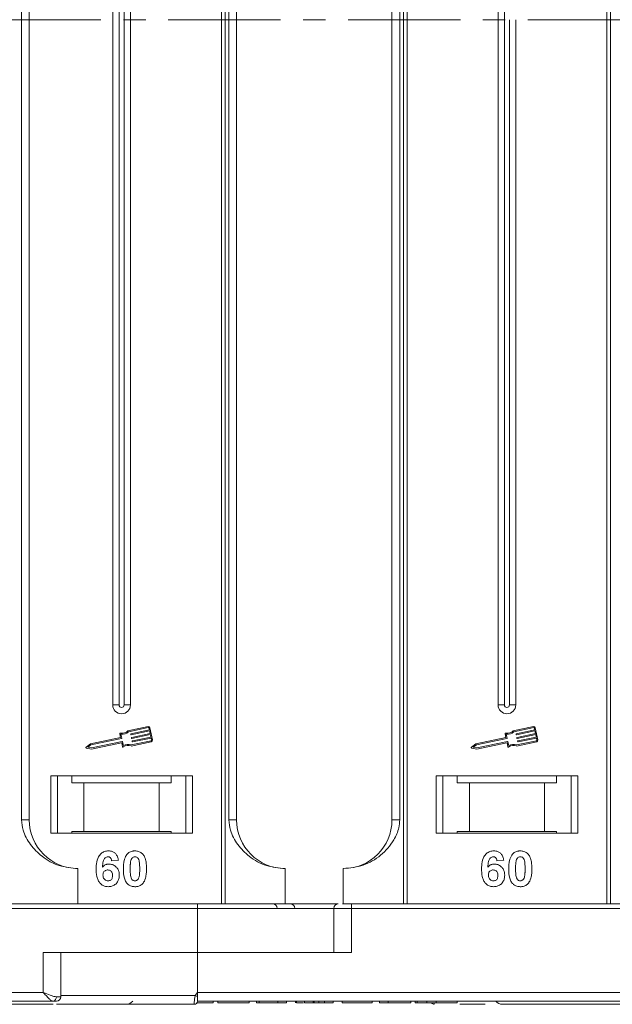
# Model space of a CAD drawing. Header units: millimetres. Extents: x -645 to 830, y -176 to 857.
# Tile 16 of 76: x 10 to 77, y 53 to 165. Entities that reach past the tile are written whole.
import ezdxf

# ---------------------------------------------------------------- set-up
doc = ezdxf.new("R2010")
doc.units = ezdxf.units.MM
doc.linetypes.add('CENTERX2', pattern=[20.32, 12.7, -2.54, 2.54, -2.54])

msp = doc.modelspace()

# ---------------------------------------------------------------- linework, layer by layer
at = {"color": 7, "linetype": 'Continuous', "lineweight": 15}
for p, q in [((33.004, 264.526), (33.004, 164.526)), ((33.423, 164.526), (33.423, 264.526)), ((53.579, 264.526), (53.579, 164.526)), ((53.998, 164.526), (53.998, 264.526)), ((76.574, 264.526), (76.574, 164.526)), ((76.993, 164.526), (76.993, 264.526)), ((10.401, 255.026), (10.401, 164.526)), ((11.286, 164.526), (11.286, 255.026)), ((33.83, 255.026), (33.83, 164.526)), ((34.716, 164.526), (34.716, 255.026)), ((52.286, 255.026), (52.286, 164.526)), ((53.172, 164.526), (53.172, 255.026)), ((20.716, 242.026), (20.716, 164.526)), ((21.431, 242.026), (21.431, 164.526)), ((22.001, 164.526), (22.001, 242.026)), ((22.716, 164.526), (22.716, 242.026)), ((64.286, 242.026), (64.286, 164.526)), ((65.001, 242.026), (65.001, 164.526)), ((10.401, 164.526), (10.401, 74.026)), ((11.286, 74.026), (11.286, 164.526)), ((20.716, 164.526), (20.716, 87.026)), ((21.431, 164.526), (21.431, 87.026)), ((22.001, 87.026), (22.001, 164.526)), ((22.716, 87.026), (22.716, 164.526)), ((33.004, 164.526), (33.004, 64.526)), ((33.423, 64.526), (33.423, 164.526)), ((33.83, 164.526), (33.83, 74.026)), ((34.716, 74.026), (34.716, 164.526)), ((52.286, 164.526), (52.286, 74.026)), ((53.172, 74.026), (53.172, 164.526)), ((53.579, 164.526), (53.579, 64.526)), ((53.998, 64.526), (53.998, 164.526)), ((64.286, 164.526), (64.286, 87.026)), ((65.001, 164.526), (65.001, 87.026)), ((65.571, 87.026), (65.571, 164.526)), ((66.286, 87.026), (66.286, 164.526)), ((76.574, 164.526), (76.574, 64.526)), ((76.993, 64.526), (76.993, 164.526)), ((21.431, 87.026), (20.716, 87.026)), ((22.716, 87.026), (22.001, 87.026)), ((65.001, 87.026), (64.286, 87.026)), ((66.286, 87.026), (65.571, 87.026)), ((21.511, 83.781), (21.605, 83.336)), ((21.645, 83.718), (21.738, 83.274)), ((24.712, 84.593), (22.434, 84.111)), ((24.736, 84.478), (22.494, 84.004)), ((22.761, 83.671), (22.749, 83.728)), ((22.772, 83.763), (24.855, 84.203)), ((24.879, 84.088), (22.796, 83.648)), ((22.857, 83.361), (24.94, 83.801)), ((24.964, 83.686), (22.881, 83.246)), ((24.855, 84.203), (24.806, 84.433)), ((24.94, 83.801), (24.879, 84.088)), ((25.212, 83.078), (24.921, 84.457)), ((25.025, 83.398), (24.964, 83.686)), ((65.082, 83.781), (65.176, 83.336)), ((65.215, 83.718), (65.309, 83.274)), ((68.283, 84.593), (66.004, 84.111)), ((68.307, 84.478), (66.064, 84.004)), ((66.332, 83.671), (66.32, 83.728)), ((66.343, 83.763), (68.425, 84.203)), ((68.449, 84.088), (66.367, 83.648)), ((66.428, 83.361), (68.51, 83.801)), ((68.534, 83.686), (66.452, 83.246)), ((68.425, 84.203), (68.377, 84.433)), ((68.51, 83.801), (68.449, 84.088)), ((68.783, 83.078), (68.491, 84.457)), ((68.595, 83.398), (68.534, 83.686)), ((18.207, 82.618), (17.705, 82.267)), ((18.254, 82.508), (17.885, 82.25)), ((21.605, 83.336), (18.207, 82.618)), ((21.716, 83.24), (18.254, 82.508)), ((18.327, 82.163), (21.789, 82.895)), ((18.328, 82.044), (21.698, 82.756)), ((21.733, 82.733), (21.821, 82.317)), ((21.823, 82.872), (21.917, 82.428)), ((22.798, 82.388), (25.076, 82.869)), ((22.809, 82.51), (25.052, 82.984)), ((22.846, 83.268), (22.834, 83.326)), ((22.931, 82.866), (22.919, 82.924)), ((22.942, 82.958), (25.025, 83.398)), ((25.049, 83.284), (22.966, 82.844)), ((25.097, 83.054), (25.049, 83.284)), ((61.777, 82.618), (61.275, 82.267)), ((61.825, 82.508), (61.456, 82.25)), ((65.176, 83.336), (61.777, 82.618)), ((65.286, 83.24), (61.825, 82.508)), ((61.898, 82.163), (65.359, 82.895)), ((61.899, 82.044), (65.268, 82.756)), ((65.303, 82.733), (65.391, 82.317)), ((65.394, 82.872), (65.488, 82.428)), ((66.368, 82.388), (68.647, 82.869)), ((66.38, 82.51), (68.623, 82.984)), ((66.417, 83.268), (66.405, 83.326)), ((66.502, 82.866), (66.49, 82.924)), ((66.512, 82.958), (68.595, 83.398)), ((68.619, 83.284), (66.537, 82.844)), ((68.668, 83.054), (68.619, 83.284)), ((17.727, 82.161), (18.328, 82.044)), ((17.885, 82.25), (18.327, 82.163)), ((61.297, 82.161), (61.899, 82.044)), ((61.456, 82.25), (61.898, 82.163)), ((29.716, 79.026), (13.716, 79.026)), ((13.716, 79.026), (13.716, 72.526)), ((14.466, 72.526), (14.466, 79.026)), ((16.102, 79.026), (16.102, 78.226)), ((16.102, 78.226), (17.466, 78.226)), ((17.466, 78.226), (17.466, 72.726)), ((17.466, 78.226), (25.966, 78.226)), ((25.966, 72.726), (25.966, 78.226)), ((25.966, 78.226), (27.329, 78.226)), ((27.329, 78.226), (27.329, 79.026)), ((28.966, 79.026), (28.966, 72.526)), ((29.716, 72.526), (29.716, 79.026)), ((73.286, 79.026), (57.286, 79.026)), ((57.286, 79.026), (57.286, 72.526)), ((58.036, 72.526), (58.036, 79.026)), ((59.673, 79.026), (59.673, 78.226)), ((59.673, 78.226), (61.036, 78.226)), ((61.036, 78.226), (61.036, 72.726)), ((61.036, 78.226), (69.536, 78.226)), ((69.536, 72.726), (69.536, 78.226)), ((69.536, 78.226), (70.9, 78.226)), ((70.9, 78.226), (70.9, 79.026)), ((72.536, 79.026), (72.536, 72.526)), ((73.286, 72.526), (73.286, 79.026)), ((10.401, 74.026), (11.286, 74.026)), ((33.83, 74.026), (34.716, 74.026)), ((52.286, 74.026), (53.172, 74.026)), ((13.716, 72.526), (29.716, 72.526)), ((17.466, 72.726), (16.102, 72.726)), ((16.102, 72.526), (16.102, 72.726)), ((17.466, 72.726), (25.966, 72.726)), ((27.329, 72.726), (25.966, 72.726)), ((27.329, 72.726), (27.329, 72.526)), ((57.286, 72.526), (73.286, 72.526)), ((61.036, 72.726), (59.673, 72.726)), ((59.673, 72.526), (59.673, 72.726)), ((61.036, 72.726), (69.536, 72.726)), ((70.9, 72.726), (69.536, 72.726)), ((70.9, 72.726), (70.9, 72.526)), ((21.357, 69.482), (20.588, 69.398)), ((64.927, 69.482), (64.158, 69.398)), ((16.786, 68.526), (16.786, 64.526)), ((40.216, 68.526), (40.216, 64.526)), ((46.786, 64.526), (46.786, 68.526)), ((30.286, 64.526), (-19.285, 64.526)), ((-19.285, 64.026), (30.286, 64.026)), ((30.286, 64.026), (30.286, 64.526)), ((30.286, 64.026), (30.286, 59.026)), ((30.286, 64.026), (45.715, 64.026)), ((45.715, 64.026), (45.715, 59.026)), ((45.715, 64.026), (47.715, 64.026)), ((47.715, 64.026), (47.715, 64.526)), ((97.286, 64.526), (47.715, 64.526)), ((47.715, 59.026), (47.715, 64.026)), ((47.715, 64.026), (97.286, 64.026)), ((30.286, 59.026), (12.858, 59.026)), ((12.858, 59.026), (12.858, 54.526)), ((14.858, 54.026), (14.858, 59.026)), ((30.286, 54.526), (30.286, 59.026)), ((30.286, 59.026), (47.715, 59.026)), ((12.858, 54.526), (-36.714, 54.526)), ((-36.714, 53.526), (13.976, 53.526)), ((14.349, 54.026), (14.858, 54.026)), ((14.858, 54.176), (30.052, 54.176)), ((30.052, 54.176), (30.286, 54.526)), ((79.858, 54.526), (30.286, 54.526)), ((30.286, 53.528), (30.286, 53.526)), ((30.286, 53.526), (54.914, 53.526)), ((30.286, 53.526), (80.976, 53.526)), ((32.088, 53.526), (32.088, 53.326)), ((32.6, 53.326), (32.6, 53.526)), ((36.126, 53.526), (36.126, 53.326)), ((36.959, 53.526), (36.959, 53.326)), ((37.28, 53.526), (37.28, 53.326)), ((39.395, 53.326), (39.395, 53.526)), ((40.357, 53.526), (40.357, 53.326)), ((41.382, 53.526), (41.382, 53.326)), ((41.492, 53.526), (41.492, 53.326)), ((42.414, 53.526), (42.414, 53.326)), ((43.376, 53.526), (43.376, 53.326)), ((43.506, 53.526), (43.506, 53.326)), ((44.021, 53.526), (44.021, 53.326)), ((44.658, 53.526), (44.658, 53.326)), ((45.62, 53.526), (45.62, 53.326)), ((46.645, 53.526), (46.645, 53.326)), ((50.043, 53.526), (50.043, 53.326)), ((50.876, 53.526), (50.876, 53.326)), ((51.838, 53.526), (51.838, 53.326)), ((54.402, 53.526), (54.402, 53.326)), ((54.914, 53.526), (54.914, 53.326)), ((55.138, 53.526), (55.138, 53.326)), ((56.226, 53.526), (56.226, 53.326)), ((57.279, 53.526), (57.279, 53.326)), ((59.658, 53.526), (59.658, 53.326)), ((29.936, 53.176), (29.936, 53.176)), ((32.6, 53.326), (36.126, 53.326)), ((36.959, 53.326), (37.28, 53.326)), ((37.28, 53.326), (39.395, 53.326)), ((39.395, 53.326), (40.357, 53.326)), ((43.376, 53.326), (42.414, 53.326)), ((43.921, 53.326), (44.126, 53.326)), ((44.658, 53.326), (45.62, 53.326)), ((46.645, 53.326), (50.043, 53.326)), ((50.876, 53.326), (51.838, 53.326)), ((51.838, 53.326), (54.402, 53.326)), ((57.066, 53.176), (57.066, 53.176))]:
    msp.add_line(p, q, dxfattribs=at)
at = {"color": 1, "linetype": 'CENTERX2', "lineweight": 13}
msp.add_line((689.94, 164.526), (-148.143, 164.526), dxfattribs=at)
at = {"color": 7, "linetype": 'Continuous', "lineweight": 15}
for centre, radius, start, end in [((21.716, 87.026), 1, 180, 0), ((21.716, 87.026), 0.285, 180, 0), ((65.286, 87.026), 1, 180, 0), ((65.286, 87.026), 0.285, 180, 0), ((21.569, 83.793), 0.0587, 76.41469, 191.9297), ((21.788, 84.698), 0.873, 256.41469, 317.74736), ((21.788, 84.698), 0.99, 261.69305, 315.48899), ((22.778, 83.734), 0.0294, 101.9297, 191.9297), ((22.79, 83.677), 0.0294, 191.9297, 281.9297), ((24.749, 84.42), 0.176, 11.9297, 101.9297), ((24.749, 84.42), 0.0587, 11.9297, 101.9297), ((65.139, 83.793), 0.0587, 76.41469, 191.9297), ((65.358, 84.698), 0.873, 256.41469, 317.74736), ((65.358, 84.698), 0.99, 261.69305, 315.48899), ((66.349, 83.734), 0.0294, 101.9297, 191.9297), ((66.361, 83.677), 0.0294, 191.9297, 281.9297), ((68.319, 84.42), 0.176, 11.9297, 101.9297), ((68.319, 84.42), 0.0587, 11.9297, 101.9297), ((21.704, 82.727), 0.0294, 11.9297, 101.9297), ((21.71, 83.268), 0.0294, 281.9297, 11.9297), ((21.795, 82.866), 0.0294, 11.9297, 101.9297), ((22.444, 81.59), 0.873, 66.11204, 127.44471), ((22.444, 81.59), 0.99, 68.37041, 122.16635), ((22.863, 83.332), 0.0294, 101.9297, 191.9297), ((22.875, 83.274), 0.0294, 191.9297, 281.9297), ((22.948, 82.93), 0.0294, 101.9297, 191.9297), ((22.96, 82.872), 0.0294, 191.9297, 281.9297), ((25.04, 83.042), 0.0587, 281.9297, 11.9297), ((25.04, 83.042), 0.176, 281.9297, 11.9297), ((65.275, 82.727), 0.0294, 11.9297, 101.9297), ((65.28, 83.268), 0.0294, 281.9297, 11.9297), ((65.365, 82.866), 0.0294, 11.9297, 101.9297), ((66.015, 81.59), 0.873, 66.11204, 127.44471), ((66.015, 81.59), 0.99, 68.37041, 122.16635), ((66.434, 83.332), 0.0294, 101.9297, 191.9297), ((66.446, 83.274), 0.0294, 191.9297, 281.9297), ((66.519, 82.93), 0.0294, 101.9297, 191.9297), ((66.531, 82.872), 0.0294, 191.9297, 281.9297), ((68.61, 83.042), 0.0587, 281.9297, 11.9297), ((68.61, 83.042), 0.176, 281.9297, 11.9297), ((17.738, 82.219), 0.0587, 124.95116, 258.90824), ((21.878, 82.329), 0.0587, 191.9297, 307.44471), ((61.309, 82.219), 0.0587, 124.95116, 258.90824), ((65.449, 82.329), 0.0587, 191.9297, 307.44471), ((16.786, 74.026), 5.5, 180, 270), ((40.216, 74.026), 5.5, 180, 270), ((46.786, 74.026), 5.5, 270, 0), ((38.804, 64.026), 0.5, 0, 90), ((40.787, 64.026), 0.5, 0, 90), ((46.215, 64.026), 0.5, 90, 180), ((13.901, 53.971), 0.451, 279.5202, 7.08135), ((14.358, 54.026), 0.5, 270, 0), ((22.216, 54.176), 1, 270, 319.04573), ((29.936, 53.526), 0.35, 269.99809, 359.99965), ((65.83, 121.103), 75.89, 241.87179, 242.07191), ((64.786, 54.176), 1, 221.2946, 270), ((57.066, 53.526), 0.35, 215.64347, 270.00182)]:
    msp.add_arc(centre, radius, start, end, dxfattribs=at)
for points, knots in [([(10.401, 74.026), (10.444, 73.635), (10.556, 72.637), (11.379, 71.183), (12.749, 69.77), (14.615, 68.733), (16.065, 68.595), (16.786, 68.526)], [0, 0, 0, 0, 0.12571337, 0.32127574, 0.5244662, 0.76348402, 1, 1, 1, 1]), ([(33.83, 74.026), (33.874, 73.635), (33.985, 72.637), (34.809, 71.183), (36.179, 69.77), (38.044, 68.733), (39.494, 68.595), (40.216, 68.526)], [0, 0, 0, 0, 0.1257134, 0.3212757, 0.5244662, 0.763484, 1, 1, 1, 1]), ([(46.786, 68.526), (47.546, 68.603), (49.066, 68.755), (51.088, 69.945), (52.42, 71.496), (53.081, 72.94), (53.147, 73.732), (53.172, 74.026)], [0, 0, 0, 0, 0.2490962, 0.4982428, 0.745205, 0.90541, 1, 1, 1, 1]), ([(18.844, 68.472), (18.847, 68.606), (18.856, 69.007), (18.946, 69.563), (19.224, 70.071), (19.571, 70.374), (19.941, 70.512), (20.174, 70.522), (20.259, 70.526)], [0, 0, 0, 0, 0.1423372, 0.4291269, 0.5899433, 0.7512055, 0.9098946, 1, 1, 1, 1]), ([(20.259, 70.526), (20.395, 70.515), (20.641, 70.496), (20.954, 70.312), (21.195, 70.035), (21.31, 69.739), (21.346, 69.539), (21.357, 69.482)], [0, 0, 0, 0, 0.2426908, 0.4390024, 0.635006, 0.8950587, 1, 1, 1, 1]), ([(22.317, 70.12), (22.361, 70.17), (22.451, 70.272), (22.62, 70.388), (22.809, 70.471), (22.978, 70.509), (23.119, 70.524), (23.192, 70.525), (23.229, 70.526)], [0, 0, 0, 0, 0.1937762, 0.3936, 0.5878635, 0.7889077, 0.894169, 1, 1, 1, 1]), ([(23.229, 70.526), (23.295, 70.524), (23.43, 70.519), (23.628, 70.475), (23.819, 70.398), (23.963, 70.299), (24.07, 70.201), (24.119, 70.144), (24.144, 70.115)], [0, 0, 0, 0, 0.1926273, 0.3886837, 0.5820134, 0.7832006, 0.8910383, 1, 1, 1, 1]), ([(62.414, 68.472), (62.417, 68.606), (62.426, 69.007), (62.517, 69.563), (62.795, 70.071), (63.142, 70.374), (63.512, 70.512), (63.745, 70.522), (63.83, 70.526)], [0, 0, 0, 0, 0.1423372, 0.4291269, 0.5899433, 0.7512055, 0.9098946, 1, 1, 1, 1]), ([(63.83, 70.526), (63.966, 70.515), (64.212, 70.496), (64.524, 70.312), (64.765, 70.035), (64.881, 69.739), (64.917, 69.539), (64.927, 69.482)], [0, 0, 0, 0, 0.2426908, 0.4390024, 0.635006, 0.8950587, 1, 1, 1, 1]), ([(65.887, 70.12), (65.932, 70.17), (66.022, 70.272), (66.191, 70.388), (66.379, 70.471), (66.549, 70.509), (66.69, 70.524), (66.763, 70.525), (66.799, 70.526)], [0, 0, 0, 0, 0.1937762, 0.3936, 0.5878635, 0.7889077, 0.894169, 1, 1, 1, 1]), ([(66.799, 70.526), (66.866, 70.524), (67.001, 70.519), (67.199, 70.475), (67.389, 70.398), (67.534, 70.299), (67.641, 70.201), (67.69, 70.144), (67.714, 70.115)], [0, 0, 0, 0, 0.1926273, 0.3886837, 0.5820134, 0.7832006, 0.8910383, 1, 1, 1, 1]), ([(20.16, 69.859), (20.106, 69.854), (19.998, 69.843), (19.846, 69.743), (19.704, 69.571), (19.596, 69.209), (19.571, 68.909), (19.555, 68.704)], [0, 0, 0, 0, 0.1120492, 0.2243802, 0.3701146, 0.5702758, 1, 1, 1, 1]), ([(19.555, 68.704), (19.601, 68.752), (19.695, 68.85), (19.841, 68.942), (19.968, 68.992), (20.067, 69.02), (20.171, 69.035), (20.242, 69.038), (20.277, 69.039)], [0, 0, 0, 0, 0.2436536, 0.4957602, 0.6178923, 0.7415029, 0.8700251, 1, 1, 1, 1]), ([(20.588, 69.398), (20.575, 69.476), (20.556, 69.597), (20.465, 69.742), (20.36, 69.823), (20.252, 69.855), (20.186, 69.858), (20.16, 69.859)], [0, 0, 0, 0, 0.33384, 0.5245467, 0.7163724, 0.8918244, 1, 1, 1, 1]), ([(20.277, 69.039), (20.413, 69.027), (20.685, 69.002), (21.034, 68.786), (21.299, 68.485), (21.441, 68.132), (21.454, 67.888), (21.459, 67.779)], [0, 0, 0, 0, 0.2102159, 0.4219747, 0.6200164, 0.8310369, 1, 1, 1, 1]), ([(21.921, 68.507), (21.923, 68.64), (21.928, 68.944), (22.001, 69.471), (22.142, 69.891), (22.299, 70.097), (22.317, 70.12)], [0, 0, 0, 0, 0.2373811, 0.5389182, 0.9490817, 1, 1, 1, 1]), ([(22.69, 68.499), (22.691, 68.566), (22.692, 68.699), (22.697, 68.88), (22.707, 69.041), (22.722, 69.184), (22.74, 69.327), (22.764, 69.42), (22.776, 69.467)], [0, 0, 0, 0, 0.20527, 0.4106157, 0.5571475, 0.7038444, 0.8514751, 1, 1, 1, 1]), ([(22.776, 69.467), (22.799, 69.536), (22.837, 69.648), (22.946, 69.774), (23.069, 69.84), (23.168, 69.857), (23.222, 69.859), (23.229, 69.859)], [0, 0, 0, 0, 0.33480351, 0.54256063, 0.75038199, 0.9707212, 1, 1, 1, 1]), ([(23.229, 69.859), (23.286, 69.854), (23.387, 69.843), (23.516, 69.769), (23.626, 69.629), (23.726, 69.357), (23.762, 68.961), (23.765, 68.654), (23.767, 68.499)], [0, 0, 0, 0, 0.1056461, 0.1862213, 0.267042, 0.4315406, 0.7127076, 1, 1, 1, 1]), ([(24.144, 70.115), (24.183, 70.061), (24.262, 69.951), (24.368, 69.72), (24.457, 69.424), (24.508, 69.093), (24.532, 68.783), (24.535, 68.594), (24.536, 68.499)], [0, 0, 0, 0, 0.118432, 0.2393289, 0.4494336, 0.6641784, 0.8318201, 1, 1, 1, 1]), ([(63.731, 69.859), (63.677, 69.854), (63.569, 69.843), (63.416, 69.743), (63.275, 69.571), (63.166, 69.209), (63.142, 68.909), (63.125, 68.704)], [0, 0, 0, 0, 0.1120492, 0.2243802, 0.3701146, 0.5702758, 1, 1, 1, 1]), ([(63.125, 68.704), (63.172, 68.752), (63.266, 68.85), (63.411, 68.942), (63.539, 68.992), (63.638, 69.02), (63.741, 69.035), (63.812, 69.038), (63.848, 69.039)], [0, 0, 0, 0, 0.2436536, 0.4957602, 0.6178923, 0.7415029, 0.8700251, 1, 1, 1, 1]), ([(64.158, 69.398), (64.146, 69.476), (64.126, 69.597), (64.036, 69.742), (63.93, 69.823), (63.822, 69.855), (63.756, 69.858), (63.731, 69.859)], [0, 0, 0, 0, 0.33383999, 0.52454673, 0.71637239, 0.89182439, 1, 1, 1, 1]), ([(63.848, 69.039), (63.984, 69.027), (64.256, 69.002), (64.604, 68.786), (64.87, 68.485), (65.011, 68.132), (65.024, 67.888), (65.03, 67.779)], [0, 0, 0, 0, 0.2102159, 0.4219747, 0.6200164, 0.8310369, 1, 1, 1, 1]), ([(65.491, 68.507), (65.494, 68.64), (65.499, 68.944), (65.571, 69.471), (65.712, 69.891), (65.87, 70.097), (65.887, 70.12)], [0, 0, 0, 0, 0.2373811, 0.5389182, 0.9490817, 1, 1, 1, 1]), ([(66.261, 68.499), (66.261, 68.566), (66.262, 68.699), (66.268, 68.88), (66.278, 69.041), (66.292, 69.184), (66.311, 69.327), (66.334, 69.42), (66.346, 69.467)], [0, 0, 0, 0, 0.20527, 0.4106157, 0.5571475, 0.7038444, 0.8514751, 1, 1, 1, 1]), ([(66.346, 69.467), (66.37, 69.536), (66.408, 69.648), (66.516, 69.774), (66.64, 69.84), (66.739, 69.857), (66.793, 69.859), (66.799, 69.859)], [0, 0, 0, 0, 0.3348035, 0.5425606, 0.750382, 0.9707212, 1, 1, 1, 1]), ([(66.799, 69.859), (66.856, 69.854), (66.958, 69.843), (67.086, 69.769), (67.197, 69.629), (67.296, 69.357), (67.333, 68.961), (67.336, 68.654), (67.338, 68.499)], [0, 0, 0, 0, 0.1056461, 0.1862213, 0.267042, 0.4315406, 0.7127076, 1, 1, 1, 1]), ([(67.714, 70.115), (67.753, 70.061), (67.833, 69.951), (67.938, 69.72), (68.028, 69.424), (68.078, 69.093), (68.103, 68.783), (68.106, 68.594), (68.107, 68.499)], [0, 0, 0, 0, 0.118432, 0.2393289, 0.4494336, 0.6641784, 0.8318201, 1, 1, 1, 1]), ([(20.201, 66.475), (20.066, 66.485), (19.795, 66.507), (19.435, 66.708), (19.143, 67.013), (18.903, 67.549), (18.848, 68.059), (18.845, 68.414), (18.844, 68.472)], [0, 0, 0, 0, 0.1482689, 0.2976473, 0.4424214, 0.6078512, 0.9356585, 1, 1, 1, 1]), ([(19.613, 67.797), (19.618, 67.879), (19.626, 68.015), (19.717, 68.185), (19.84, 68.294), (19.988, 68.362), (20.096, 68.369), (20.148, 68.372)], [0, 0, 0, 0, 0.2767209, 0.4568705, 0.6370074, 0.8240683, 1, 1, 1, 1]), ([(20.148, 68.372), (20.215, 68.367), (20.34, 68.357), (20.501, 68.263), (20.62, 68.127), (20.682, 67.943), (20.687, 67.81), (20.69, 67.74)], [0, 0, 0, 0, 0.2137567, 0.3949441, 0.5765849, 0.7773109, 1, 1, 1, 1]), ([(23.229, 66.475), (23.093, 66.485), (22.822, 66.506), (22.468, 66.703), (22.179, 67.017), (21.946, 67.628), (21.931, 68.149), (21.921, 68.507)], [0, 0, 0, 0, 0.1475277, 0.2965695, 0.43214, 0.6087374, 1, 1, 1, 1]), ([(23.229, 67.142), (23.16, 67.15), (23.05, 67.162), (22.921, 67.249), (22.819, 67.4), (22.726, 67.672), (22.696, 68.061), (22.692, 68.352), (22.69, 68.499)], [0, 0, 0, 0, 0.12535101, 0.20219736, 0.27918241, 0.45974211, 0.72796797, 1, 1, 1, 1]), ([(23.767, 68.499), (23.767, 68.432), (23.766, 68.299), (23.76, 68.118), (23.75, 67.957), (23.736, 67.815), (23.717, 67.673), (23.693, 67.581), (23.681, 67.534)], [0, 0, 0, 0, 0.2059417, 0.4119594, 0.558149, 0.7045024, 0.8518015, 1, 1, 1, 1]), ([(24.536, 68.499), (24.534, 68.365), (24.529, 68.062), (24.458, 67.542), (24.32, 67.12), (24.163, 66.911), (24.14, 66.881)], [0, 0, 0, 0, 0.2366286, 0.5373614, 0.9329864, 1, 1, 1, 1]), ([(63.772, 66.475), (63.637, 66.485), (63.365, 66.507), (63.005, 66.708), (62.713, 67.013), (62.473, 67.549), (62.419, 68.059), (62.415, 68.414), (62.414, 68.472)], [0, 0, 0, 0, 0.1482689, 0.2976473, 0.4424214, 0.6078512, 0.9356585, 1, 1, 1, 1]), ([(63.184, 67.797), (63.189, 67.879), (63.197, 68.015), (63.288, 68.185), (63.41, 68.294), (63.559, 68.362), (63.666, 68.369), (63.718, 68.372)], [0, 0, 0, 0, 0.27672092, 0.45687046, 0.63700743, 0.8240683, 1, 1, 1, 1]), ([(63.718, 68.372), (63.786, 68.367), (63.911, 68.357), (64.071, 68.263), (64.19, 68.127), (64.252, 67.943), (64.258, 67.81), (64.261, 67.74)], [0, 0, 0, 0, 0.2137567, 0.3949441, 0.5765849, 0.7773109, 1, 1, 1, 1]), ([(66.799, 66.475), (66.664, 66.485), (66.392, 66.506), (66.038, 66.703), (65.75, 67.017), (65.517, 67.628), (65.502, 68.149), (65.491, 68.507)], [0, 0, 0, 0, 0.14752772, 0.29656947, 0.43214005, 0.60873738, 1, 1, 1, 1]), ([(66.799, 67.142), (66.731, 67.15), (66.621, 67.162), (66.492, 67.249), (66.389, 67.4), (66.296, 67.672), (66.267, 68.061), (66.263, 68.352), (66.261, 68.499)], [0, 0, 0, 0, 0.125351, 0.2021974, 0.2791824, 0.4597421, 0.727968, 1, 1, 1, 1]), ([(67.338, 68.499), (67.337, 68.432), (67.336, 68.299), (67.33, 68.118), (67.32, 67.957), (67.306, 67.815), (67.287, 67.673), (67.264, 67.581), (67.252, 67.534)], [0, 0, 0, 0, 0.2059417, 0.4119594, 0.558149, 0.7045024, 0.8518015, 1, 1, 1, 1]), ([(68.107, 68.499), (68.105, 68.365), (68.099, 68.062), (68.029, 67.542), (67.891, 67.12), (67.734, 66.911), (67.711, 66.881)], [0, 0, 0, 0, 0.2366286, 0.5373614, 0.9329864, 1, 1, 1, 1]), ([(20.186, 67.142), (20.118, 67.149), (19.981, 67.163), (19.806, 67.28), (19.679, 67.437), (19.622, 67.62), (19.616, 67.739), (19.613, 67.797)], [0, 0, 0, 0, 0.2079047, 0.4199807, 0.6306256, 0.821735, 1, 1, 1, 1]), ([(20.69, 67.74), (20.686, 67.654), (20.68, 67.517), (20.606, 67.338), (20.496, 67.229), (20.352, 67.155), (20.245, 67.146), (20.186, 67.142)], [0, 0, 0, 0, 0.28869741, 0.46355259, 0.63994173, 0.80180841, 1, 1, 1, 1]), ([(21.459, 67.779), (21.452, 67.645), (21.436, 67.375), (21.27, 66.994), (20.985, 66.694), (20.611, 66.503), (20.338, 66.484), (20.201, 66.475)], [0, 0, 0, 0, 0.1978309, 0.3972998, 0.5989102, 0.7987412, 1, 1, 1, 1]), ([(23.681, 67.534), (23.658, 67.465), (23.62, 67.354), (23.512, 67.228), (23.391, 67.162), (23.292, 67.144), (23.237, 67.142), (23.229, 67.142)], [0, 0, 0, 0, 0.3336776, 0.54041252, 0.7472639, 0.96120914, 1, 1, 1, 1]), ([(24.14, 66.881), (24.096, 66.831), (24.006, 66.729), (23.837, 66.613), (23.648, 66.53), (23.479, 66.492), (23.338, 66.477), (23.265, 66.476), (23.229, 66.475)], [0, 0, 0, 0, 0.1937693, 0.3935642, 0.587886, 0.7891312, 0.8942826, 1, 1, 1, 1]), ([(63.757, 67.142), (63.689, 67.149), (63.552, 67.163), (63.377, 67.28), (63.25, 67.437), (63.192, 67.62), (63.186, 67.739), (63.184, 67.797)], [0, 0, 0, 0, 0.2079047, 0.4199807, 0.6306256, 0.821735, 1, 1, 1, 1]), ([(64.261, 67.74), (64.257, 67.654), (64.25, 67.517), (64.177, 67.338), (64.067, 67.229), (63.923, 67.155), (63.816, 67.146), (63.757, 67.142)], [0, 0, 0, 0, 0.28869741, 0.46355259, 0.63994173, 0.80180841, 1, 1, 1, 1]), ([(65.03, 67.779), (65.022, 67.645), (65.006, 67.375), (64.841, 66.994), (64.555, 66.694), (64.182, 66.503), (63.909, 66.484), (63.772, 66.475)], [0, 0, 0, 0, 0.19783085, 0.39729982, 0.59891019, 0.79874116, 1, 1, 1, 1]), ([(67.252, 67.534), (67.228, 67.465), (67.19, 67.354), (67.083, 67.228), (66.961, 67.162), (66.862, 67.144), (66.807, 67.142), (66.799, 67.142)], [0, 0, 0, 0, 0.3336776, 0.54041252, 0.7472639, 0.96120914, 1, 1, 1, 1]), ([(67.711, 66.881), (67.667, 66.831), (67.576, 66.729), (67.408, 66.613), (67.219, 66.53), (67.05, 66.492), (66.908, 66.477), (66.836, 66.476), (66.799, 66.475)], [0, 0, 0, 0, 0.1937693, 0.3935642, 0.587886, 0.7891312, 0.8942826, 1, 1, 1, 1]), ([(46.215, 64.526), (45.967, 64.526), (44.764, 64.526), (42.161, 64.526), (38.439, 64.526), (34.352, 64.526), (31.628, 64.526), (30.286, 64.526)], [0, 0, 0, 0, 0.052091, 0.2525013, 0.5088208, 0.75816, 1, 1, 1, 1]), ([(47.715, 64.526), (47.556, 64.526), (47.23, 64.526), (46.87, 64.526), (46.727, 64.526), (46.694, 64.526)], [0, 0, 0, 0, 0.4212182, 0.866389, 1, 1, 1, 1]), ([(13.976, 53.526), (13.908, 53.543), (13.764, 53.579), (13.485, 53.829), (13.175, 54.159), (12.964, 54.404), (12.858, 54.526)], [0, 0, 0, 0, 0.2343503, 0.4981953, 0.748869, 1, 1, 1, 1]), ([(12.858, 54.526), (13.128, 54.41), (13.546, 54.229), (14.044, 54.058), (14.254, 54.036), (14.349, 54.026)], [0, 0, 0, 0, 0.4984129, 0.772928, 1, 1, 1, 1]), ([(29.936, 53.176), (29.936, 53.183), (29.935, 53.197), (29.936, 53.3), (29.938, 53.446), (29.95, 53.629), (29.969, 53.812), (29.999, 53.998), (30.035, 54.12), (30.052, 54.176)], [0, 0, 0, 0, 0.17201603, 0.31275557, 0.49959852, 0.63039105, 0.75802557, 0.88922843, 1, 1, 1, 1]), ([(30.286, 54.052), (30.286, 53.959), (30.286, 53.774), (30.286, 53.612), (30.286, 53.582), (30.286, 53.573)], [0, 0, 0, 0, 0.412979, 0.8259867, 1, 1, 1, 1]), ([(-2.214, 53.176), (-2.168, 53.176), (-2.074, 53.176), (-1.303, 53.176), (-0.137, 53.176), (1.334, 53.176), (2.982, 53.176), (4.921, 53.176), (7.884, 53.176), (10.937, 53.176), (13.415, 53.176), (13.973, 53.176)], [0, 0, 0, 0, 0.1161242, 0.2357912, 0.3587655, 0.4548591, 0.550937, 0.6490445, 0.7471361, 0.9430767, 1, 1, 1, 1]), ([(14.36, 53.176), (14.611, 53.176), (15.79, 53.176), (18.336, 53.176), (21.966, 53.176), (25.958, 53.176), (28.624, 53.176), (29.936, 53.176)], [0, 0, 0, 0, 0.0538524, 0.25371, 0.509545, 0.7584649, 1, 1, 1, 1]), ([(30.216, 53.326), (30.445, 53.326), (30.939, 53.326), (31.527, 53.326), (31.953, 53.326), (32.078, 53.326), (32.086, 53.326), (32.088, 53.326)], [0, 0, 0, 0, 0.20531599, 0.44049538, 0.64598822, 0.92224637, 1, 1, 1, 1]), ([(41.492, 53.326), (41.546, 53.326), (41.654, 53.326), (41.936, 53.326), (42.174, 53.326), (42.289, 53.326)], [0, 0, 0, 0, 0.3407932, 0.6825662, 1, 1, 1, 1]), ([(43.506, 53.326), (43.487, 53.326), (43.449, 53.326), (43.421, 53.326), (43.402, 53.326), (43.389, 53.326), (43.381, 53.326), (43.378, 53.326), (43.376, 53.326)], [0, 0, 0, 0, 0.1938055, 0.3931273, 0.5440688, 0.6954121, 0.8476129, 1, 1, 1, 1]), ([(44.021, 53.326), (43.98, 53.326), (43.896, 53.326), (43.785, 53.326), (43.692, 53.326), (43.619, 53.326), (43.556, 53.326), (43.523, 53.326), (43.506, 53.326)], [0, 0, 0, 0, 0.202387, 0.4109073, 0.5578292, 0.7094718, 0.8532239, 1, 1, 1, 1]), ([(44.658, 53.326), (44.655, 53.326), (44.65, 53.326), (44.601, 53.326), (44.511, 53.326), (44.393, 53.326), (44.226, 53.326), (44.099, 53.326), (44.021, 53.326)], [0, 0, 0, 0, 0.2920273, 0.5048541, 0.6139046, 0.723685, 0.8298165, 1, 1, 1, 1]), ([(54.914, 53.326), (54.915, 53.326), (54.916, 53.326), (54.931, 53.326), (54.955, 53.326), (54.997, 53.326), (55.053, 53.326), (55.11, 53.326), (55.138, 53.326)], [0, 0, 0, 0, 0.15395018, 0.3081809, 0.47869905, 0.64996124, 0.82420256, 1, 1, 1, 1]), ([(55.138, 53.326), (55.198, 53.326), (55.318, 53.326), (55.635, 53.326), (55.955, 53.326), (56.197, 53.326), (56.226, 53.326)], [0, 0, 0, 0, 0.2508959, 0.5021661, 0.9405117, 1, 1, 1, 1]), ([(56.226, 53.326), (56.288, 53.326), (56.412, 53.326), (56.596, 53.326), (56.772, 53.326), (56.939, 53.326), (57.109, 53.326), (57.222, 53.326), (57.279, 53.326)], [0, 0, 0, 0, 0.1854289, 0.3721896, 0.5277082, 0.6838775, 0.8416784, 1, 1, 1, 1]), ([(57.066, 53.297), (57.066, 53.265), (57.067, 53.195), (57.066, 53.183), (57.066, 53.176)], [0, 0, 0, 0, 0.4499835, 1, 1, 1, 1]), ([(57.279, 53.326), (57.413, 53.326), (57.817, 53.326), (58.471, 53.326), (59.089, 53.326), (59.517, 53.326), (59.648, 53.326), (59.656, 53.326), (59.658, 53.326)], [0, 0, 0, 0, 0.1013981, 0.3069957, 0.5061443, 0.6852619, 0.9245571, 1, 1, 1, 1]), ([(59.961, 53.176), (60.306, 53.176), (61.274, 53.176), (62.218, 53.176), (62.825, 53.176)], [0, 0, 0, 0, 0.3567195, 1, 1, 1, 1]), ([(64.786, 53.176), (64.832, 53.176), (64.926, 53.176), (65.697, 53.176), (66.863, 53.176), (68.334, 53.176), (69.982, 53.176), (71.921, 53.176), (74.884, 53.176), (77.938, 53.176), (80.417, 53.176), (80.976, 53.176)], [0, 0, 0, 0, 0.1161136, 0.2357699, 0.358733, 0.4548178, 0.5508871, 0.6489856, 0.7470683, 0.9429911, 1, 1, 1, 1])]:
    msp.add_open_spline(points, degree=3, knots=knots, dxfattribs=at)
for points in [[(14.358, 53.526), (14.34, 53.526), (14.305, 53.526), (14.086, 53.526), (13.976, 53.526)], [(30.286, 54.526), (30.286, 54.443), (30.286, 54.278), (30.286, 54.127), (30.286, 54.052)]]:
    msp.add_open_spline(points, degree=3, dxfattribs=at)

doc.saveas('drawing.dxf')
